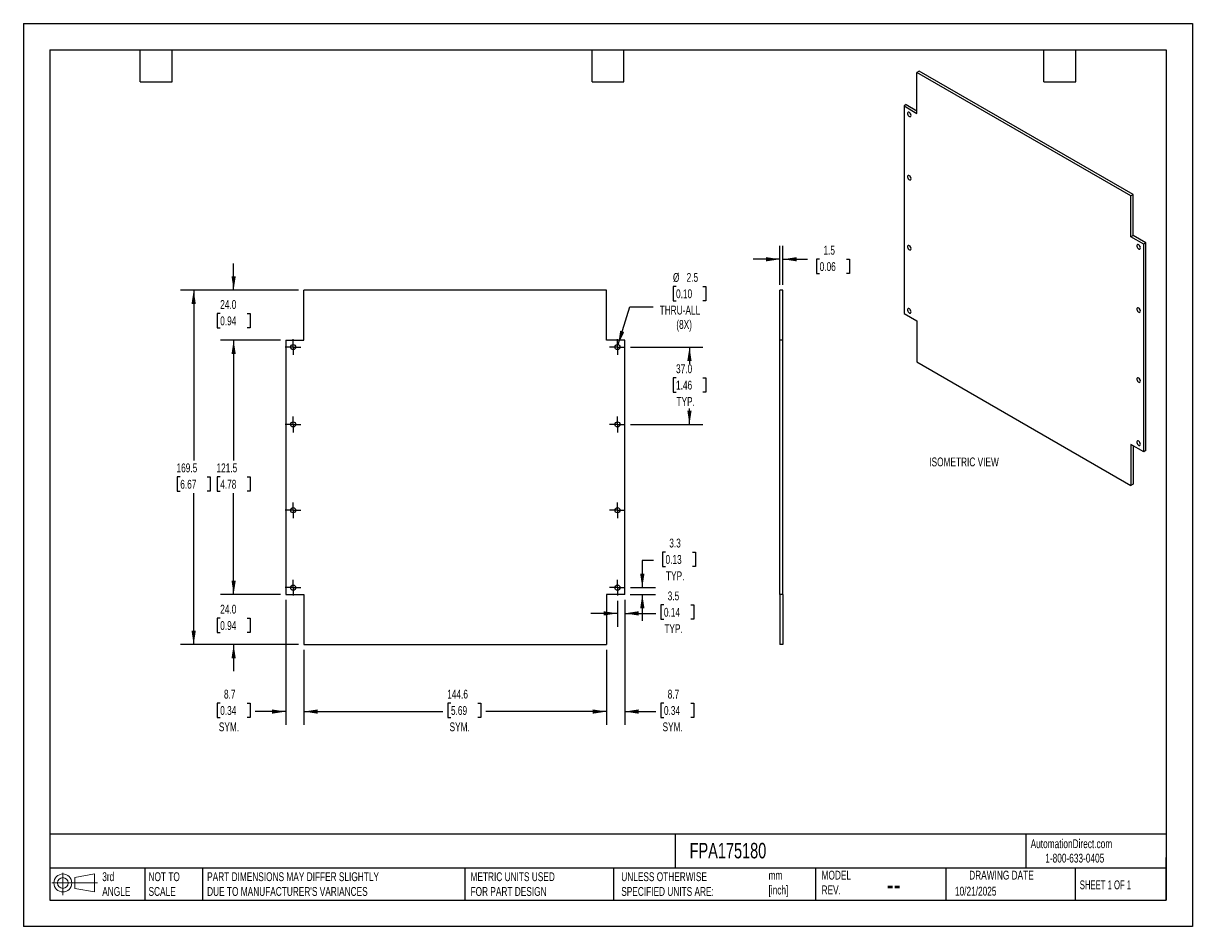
# Model space of a CAD drawing. Header units: millimetres. Extents: x 0 to 559, y 0 to 432.
import ezdxf

# ---------------------------------------------------------------- set-up
doc = ezdxf.new("R2010")
doc.units = ezdxf.units.MM
doc.header["$LTSCALE"] = 2
doc.linetypes.add('CENTERX2', pattern=[20.32, 12.7, -2.54, 2.54, -2.54])
doc.layers.add('CENTER', color=40, linetype='CENTERX2')
doc.layers.add('DIMENSIONS', color=140, linetype='Continuous', lineweight=25)
doc.layers.add('TEXT', color=140, linetype='Continuous', lineweight=25)
doc.styles.add('SLDTEXTSTYLE0', font='TXT', dxfattribs={"width": 0.7})
doc.styles.add('SLDTEXTSTYLE1', font='TXT', dxfattribs={"width": 0.65})
doc.dimstyles.new('SLDDIMSTYLE0', dxfattribs={"dimtxt": 4.316016, "dimasz": 6.604, "dimexe": 0, "dimexo": 0.0625, "dimgap": 1.079004, "dimtad": 0, "dimtih": 1, "dimtoh": 1, "dimdec": 1, "dimrnd": 1e-09, "dimzin": 12, "dimdsep": 46, "dimtxsty": 'SLDTEXTSTYLE0', "dimsah": 1, "dimcen": 0.09, "dimadec": 0, "dimazin": 3, "dimtfac": 1, "dimtdec": 1, "dimtofl": 0, "dimtmove": 0, "dimatfit": 3, "dimfxl": 0, "dimfrac": 2, "dimtolj": 1, "dimtzin": 12, "dimarcsym": 0})
doc.dimstyles.new('SLDDIMSTYLE1', dxfattribs={"dimtxt": 4.316016, "dimasz": 6.604, "dimexe": 0, "dimexo": 0.0625, "dimgap": 1.079004, "dimtad": 0, "dimtih": 1, "dimtoh": 1, "dimdec": 1, "dimrnd": 1e-09, "dimzin": 12, "dimdsep": 46, "dimtxsty": 'SLDTEXTSTYLE0', "dimsah": 1, "dimcen": 0.09, "dimadec": 0, "dimazin": 3, "dimtfac": 1, "dimtdec": 1, "dimtmove": 0, "dimatfit": 0, "dimfxl": 0, "dimfrac": 2, "dimtolj": 1, "dimtzin": 12, "dimarcsym": 0})
doc.dimstyles.new('SLDDIMSTYLE2', dxfattribs={"dimtxt": 4.316016, "dimasz": 6.604, "dimexe": 0, "dimexo": 0.0625, "dimgap": 1.079004, "dimtad": 0, "dimtih": 1, "dimtoh": 1, "dimdec": 1, "dimrnd": 1e-09, "dimzin": 4, "dimdsep": 46, "dimtxsty": 'SLDTEXTSTYLE0', "dimsah": 1, "dimcen": 0.09, "dimadec": 0, "dimazin": 1, "dimtfac": 1, "dimtdec": 1, "dimtmove": 0, "dimatfit": 0, "dimfxl": 0, "dimfrac": 2, "dimtolj": 1, "dimtzin": 12, "dimarcsym": 0})
doc.dimstyles.new('SLDDIMSTYLE3', dxfattribs={"dimtxt": 4.316016, "dimasz": 6.604, "dimexe": 0, "dimexo": 0.0625, "dimgap": 1.079004, "dimtad": 0, "dimtih": 1, "dimtoh": 1, "dimdec": 1, "dimrnd": 1e-09, "dimzin": 12, "dimdsep": 46, "dimtxsty": 'SLDTEXTSTYLE0', "dimsah": 1, "dimcen": 0, "dimadec": 0, "dimazin": 3, "dimtfac": 1, "dimtdec": 1, "dimtofl": 0, "dimtmove": 0, "dimatfit": 3, "dimfxl": 0, "dimfrac": 2, "dimtolj": 1, "dimtzin": 12, "dimarcsym": 0})
doc.dimstyles.new('SLDDIMSTYLE4', dxfattribs={"dimtxt": 4.316016, "dimasz": 6.604, "dimexe": 0, "dimexo": 0.0625, "dimgap": 1.079004, "dimtad": 0, "dimtih": 1, "dimtoh": 1, "dimdec": 1, "dimrnd": 1e-09, "dimzin": 4, "dimdsep": 46, "dimtxsty": 'SLDTEXTSTYLE0', "dimsah": 1, "dimcen": 0.09, "dimadec": 0, "dimazin": 1, "dimtfac": 1, "dimtdec": 1, "dimtofl": 0, "dimtmove": 0, "dimatfit": 3, "dimfxl": 0, "dimfrac": 2, "dimtolj": 1, "dimtzin": 12, "dimarcsym": 0})

# ---------------------------------------------------------------- blocks, each defined once
blk = doc.blocks.new('Block11')
at = {"color": 7, "linetype": 'Continuous', "lineweight": 18}
for p, q in [((0, 5.76), (21.75, 5.76)), ((5.18, 10.62), (5.18, 0)), ((10.96, 8.33), (20.35, 10.06)), ((10.96, 3.19), (10.96, 8.33)), ((20.35, 10.06), (20.35, 1.46)), ((10.96, 3.19), (20.35, 1.46))]:
    blk.add_line(p, q, dxfattribs=at)
for radius in [4.3, 2.57]:
    blk.add_circle((5.18, 5.76), radius, dxfattribs=at)
blk = doc.blocks.new('Block12')
at = {"color": 7, "linetype": 'Continuous'}
blk.add_blockref('Block11', (0, 0), dxfattribs=at)
blk = doc.blocks.new('_D')
at = {"layer": 'DIMENSIONS'}
for p, q in [((134.09, 132.27), (134.09, 96.46)), ((278.69, 132.27), (278.69, 96.46)), ((204.35, 106.85), (202.9, 106.85)), ((202.9, 106.85), (202.9, 99.99)), ((217.18, 106.85), (218.63, 106.85)), ((218.63, 106.85), (218.63, 99.99)), ((134.09, 102.81), (200.49, 102.81)), ((278.69, 102.81), (221.04, 102.81)), ((202.9, 99.99), (204.35, 99.99)), ((218.63, 99.99), (217.18, 99.99))]:
    blk.add_line(p, q, dxfattribs=at)
for points in [[(134.09, 102.81), (140.69, 101.79), (140.69, 103.83)], [(278.69, 102.81), (272.09, 103.83), (272.09, 101.79)]]:
    blk.add_solid(points, dxfattribs=at)
at = {"layer": 'DIMENSIONS', "char_height": 4.233, "attachment_point": 1, "style": 'SLDTEXTSTYLE0'}
for s, insert in [('144.6', (202.56, 113.27)), ('5.69', (204.35, 105.44)), ('SYM.', (203.69, 97.62))]:
    blk.add_mtext(s, dxfattribs=dict(at, insert=insert))
blk = doc.blocks.new('_D_1')
at = {"layer": 'DIMENSIONS'}
for p, q in [((287.39, 156.27), (287.39, 96.46)), ((278.69, 132.27), (278.69, 96.46)), ((306.13, 106.85), (304.68, 106.85)), ((304.68, 106.85), (304.68, 99.99)), ((318.96, 106.85), (320.41, 106.85)), ((320.41, 106.85), (320.41, 99.99)), ((278.69, 102.81), (265.99, 102.81)), ((287.39, 102.81), (302.27, 102.81)), ((304.68, 99.99), (306.13, 99.99)), ((320.41, 99.99), (318.96, 99.99))]:
    blk.add_line(p, q, dxfattribs=at)
for points in [[(278.69, 102.81), (272.09, 103.83), (272.09, 101.79)], [(287.39, 102.81), (293.99, 101.79), (293.99, 103.83)]]:
    blk.add_solid(points, dxfattribs=at)
at = {"layer": 'DIMENSIONS', "char_height": 4.233, "attachment_point": 1, "style": 'SLDTEXTSTYLE0'}
for s, insert in [('8.7', (307.93, 113.27)), ('0.34', (306.13, 105.44)), ('SYM.', (305.47, 97.62))]:
    blk.add_mtext(s, dxfattribs=dict(at, insert=insert))
blk = doc.blocks.new('_D_2')
at = {"layer": 'DIMENSIONS'}
for p, q in [((125.39, 156.27), (125.39, 96.46)), ((134.09, 132.27), (134.09, 96.46)), ((94.07, 106.85), (92.62, 106.85)), ((92.62, 106.85), (92.62, 99.99)), ((106.9, 106.85), (108.35, 106.85)), ((108.35, 106.85), (108.35, 99.99)), ((125.39, 102.81), (110.76, 102.81)), ((134.09, 102.81), (146.79, 102.81)), ((92.62, 99.99), (94.07, 99.99)), ((108.35, 99.99), (106.9, 99.99))]:
    blk.add_line(p, q, dxfattribs=at)
for points in [[(125.39, 102.81), (118.79, 103.83), (118.79, 101.79)], [(134.09, 102.81), (140.69, 101.79), (140.69, 103.83)]]:
    blk.add_solid(points, dxfattribs=at)
at = {"layer": 'DIMENSIONS', "char_height": 4.233, "attachment_point": 1, "style": 'SLDTEXTSTYLE0'}
for s, insert in [('8.7', (95.87, 113.27)), ('0.34', (94.07, 105.44)), ('SYM.', (93.41, 97.62))]:
    blk.add_mtext(s, dxfattribs=dict(at, insert=insert))
blk = doc.blocks.new('_D_3')
at = {"layer": 'DIMENSIONS'}
for p, q in [((100.49, 158.81), (100.49, 171.51)), ((122.85, 158.81), (94.14, 158.81)), ((94.07, 147.46), (92.62, 147.46)), ((92.62, 147.46), (92.62, 140.6)), ((106.9, 147.46), (108.35, 147.46)), ((108.35, 147.46), (108.35, 140.6)), ((92.62, 140.6), (94.07, 140.6)), ((108.35, 140.6), (106.9, 140.6)), ((131.55, 134.81), (94.14, 134.81)), ((100.49, 134.81), (100.49, 122.11))]:
    blk.add_line(p, q, dxfattribs=at)
for points in [[(100.49, 158.81), (101.5, 165.41), (99.47, 165.41)], [(100.49, 134.81), (99.47, 128.21), (101.5, 128.21)]]:
    blk.add_solid(points, dxfattribs=at)
at = {"layer": 'DIMENSIONS', "char_height": 4.233, "attachment_point": 1, "style": 'SLDTEXTSTYLE0'}
for s, insert in [('24.0', (94.07, 153.88)), ('0.94', (94.07, 146.05))]:
    blk.add_mtext(s, dxfattribs=dict(at, insert=insert))
blk = doc.blocks.new('_D_4')
at = {"layer": 'DIMENSIONS'}
for p, q in [((122.85, 280.31), (94.14, 280.31)), ((100.49, 280.31), (100.49, 222.83)), ((94.07, 215), (92.62, 215)), ((92.62, 215), (92.62, 208.14)), ((106.9, 215), (108.35, 215)), ((108.35, 215), (108.35, 208.14)), ((92.62, 208.14), (94.07, 208.14)), ((100.49, 158.81), (100.49, 207.18)), ((108.35, 208.14), (106.9, 208.14)), ((122.85, 158.81), (94.14, 158.81))]:
    blk.add_line(p, q, dxfattribs=at)
for points in [[(100.49, 280.31), (99.47, 273.71), (101.5, 273.71)], [(100.49, 158.81), (101.5, 165.41), (99.47, 165.41)]]:
    blk.add_solid(points, dxfattribs=at)
at = {"layer": 'DIMENSIONS', "char_height": 4.233, "attachment_point": 1, "style": 'SLDTEXTSTYLE0'}
for s, insert in [('121.5', (92.28, 221.43)), ('4.78', (94.07, 213.6))]:
    blk.add_mtext(s, dxfattribs=dict(at, insert=insert))
blk = doc.blocks.new('_D_5')
at = {"layer": 'DIMENSIONS'}
for p, q in [((100.49, 304.31), (100.49, 317.01)), ((131.55, 304.31), (94.14, 304.31)), ((94.07, 293.12), (92.62, 293.12)), ((92.62, 293.12), (92.62, 286.26)), ((106.9, 293.12), (108.35, 293.12)), ((108.35, 293.12), (108.35, 286.26)), ((92.62, 286.26), (94.07, 286.26)), ((108.35, 286.26), (106.9, 286.26)), ((122.85, 280.31), (94.14, 280.31)), ((100.49, 280.31), (100.49, 267.61))]:
    blk.add_line(p, q, dxfattribs=at)
for points in [[(100.49, 304.31), (101.5, 310.91), (99.47, 310.91)], [(100.49, 280.31), (99.47, 273.71), (101.5, 273.71)]]:
    blk.add_solid(points, dxfattribs=at)
at = {"layer": 'DIMENSIONS', "char_height": 4.233, "attachment_point": 1, "style": 'SLDTEXTSTYLE0'}
for s, insert in [('24.0', (94.07, 299.54)), ('0.94', (94.07, 291.71))]:
    blk.add_mtext(s, dxfattribs=dict(at, insert=insert))
blk = doc.blocks.new('_D_6')
at = {"layer": 'DIMENSIONS'}
for p, q in [((131.55, 304.31), (75.04, 304.31)), ((81.39, 304.31), (81.39, 222.83)), ((74.98, 215), (73.53, 215)), ((73.53, 215), (73.53, 208.14)), ((87.8, 215), (89.25, 215)), ((89.25, 215), (89.25, 208.14)), ((73.53, 208.14), (74.98, 208.14)), ((81.39, 134.81), (81.39, 207.18)), ((89.25, 208.14), (87.8, 208.14)), ((131.55, 134.81), (75.04, 134.81))]:
    blk.add_line(p, q, dxfattribs=at)
for points in [[(81.39, 304.31), (80.37, 297.71), (82.41, 297.71)], [(81.39, 134.81), (82.41, 141.41), (80.37, 141.41)]]:
    blk.add_solid(points, dxfattribs=at)
at = {"layer": 'DIMENSIONS', "char_height": 4.233, "attachment_point": 1, "style": 'SLDTEXTSTYLE0'}
for s, insert in [('169.5', (73.18, 221.43)), ('6.67', (74.98, 213.6))]:
    blk.add_mtext(s, dxfattribs=dict(at, insert=insert))
blk = doc.blocks.new('_D_7')
at = {"layer": 'DIMENSIONS'}
for p, q in [((311.92, 306.07), (310.47, 306.07)), ((310.47, 306.07), (310.47, 299.21)), ((324.75, 306.07), (326.2, 306.07)), ((326.2, 306.07), (326.2, 299.21)), ((284.25, 278.23), (289.81, 296.37)), ((289.81, 296.37), (300.92, 296.37)), ((310.47, 299.21), (311.92, 299.21)), ((326.2, 299.21), (324.75, 299.21))]:
    blk.add_line(p, q, dxfattribs=at)
blk.add_solid([(284.25, 278.23), (287.15, 284.25), (285.21, 284.84)], dxfattribs=at)
at = {"layer": 'DIMENSIONS', "char_height": 4.233, "attachment_point": 1, "style": 'SLDTEXTSTYLE0'}
for s, insert in [('%%c', (310.46, 312.49)), ('2.5', (316.98, 312.49)), ('0.10', (311.92, 304.66)), ('THRU-ALL', (304.09, 296.84)), ('(8X)', (312.05, 289.98))]:
    blk.add_mtext(s, dxfattribs=dict(at, insert=insert))
blk = doc.blocks.new('_D_8')
at = {"layer": 'DIMENSIONS'}
for p, q in [((290.19, 277.06), (324.69, 277.06)), ((318.34, 277.06), (318.34, 269.01)), ((311.92, 262.4), (310.47, 262.4)), ((310.47, 262.4), (310.47, 255.54)), ((324.75, 262.4), (326.2, 262.4)), ((326.2, 262.4), (326.2, 255.54)), ((310.47, 255.54), (311.92, 255.54)), ((326.2, 255.54), (324.75, 255.54)), ((318.34, 240.06), (318.34, 247.72)), ((290.19, 240.06), (324.69, 240.06))]:
    blk.add_line(p, q, dxfattribs=at)
for points in [[(318.34, 277.06), (317.32, 270.46), (319.35, 270.46)], [(318.34, 240.06), (319.35, 246.66), (317.32, 246.66)]]:
    blk.add_solid(points, dxfattribs=at)
at = {"layer": 'DIMENSIONS', "char_height": 4.233, "attachment_point": 1, "style": 'SLDTEXTSTYLE0'}
for s, insert in [('37.0', (311.92, 268.82)), ('1.46', (311.92, 261)), ('TYP.', (312.13, 253.17))]:
    blk.add_mtext(s, dxfattribs=dict(at, insert=insert))
blk = doc.blocks.new('_D_9')
at = {"layer": 'DIMENSIONS'}
for p, q in [((306.9, 179.06), (305.45, 179.06)), ((305.45, 179.06), (305.45, 172.2)), ((319.72, 179.06), (321.17, 179.06)), ((321.17, 179.06), (321.17, 172.2)), ((301.1, 175.03), (295.8, 175.03)), ((295.8, 175.03), (295.8, 162.06)), ((305.45, 172.2), (306.9, 172.2)), ((321.17, 172.2), (319.72, 172.2)), ((290.19, 162.06), (302.15, 162.06)), ((289.93, 158.81), (302.15, 158.81)), ((295.8, 158.81), (295.8, 146.11))]:
    blk.add_line(p, q, dxfattribs=at)
for points in [[(295.8, 162.06), (296.82, 168.66), (294.79, 168.66)], [(295.8, 158.81), (294.79, 152.21), (296.82, 152.21)]]:
    blk.add_solid(points, dxfattribs=at)
at = {"layer": 'DIMENSIONS', "char_height": 4.233, "attachment_point": 1, "style": 'SLDTEXTSTYLE0'}
for s, insert in [('3.3', (308.69, 185.49)), ('0.13', (306.9, 177.66)), ('TYP.', (307.11, 169.83))]:
    blk.add_mtext(s, dxfattribs=dict(at, insert=insert))
blk = doc.blocks.new('_D_10')
at = {"layer": 'DIMENSIONS'}
for p, q in [((283.89, 155.75), (283.89, 143.4)), ((287.39, 156.27), (287.39, 143.4)), ((306.13, 153.79), (304.68, 153.79)), ((304.68, 153.79), (304.68, 146.93)), ((318.96, 153.79), (320.41, 153.79)), ((320.41, 153.79), (320.41, 146.93)), ((283.89, 149.75), (271.19, 149.75)), ((287.39, 149.75), (302.27, 149.75)), ((304.68, 146.93), (306.13, 146.93)), ((320.41, 146.93), (318.96, 146.93))]:
    blk.add_line(p, q, dxfattribs=at)
for points in [[(283.89, 149.75), (277.29, 150.77), (277.29, 148.73)], [(287.39, 149.75), (293.99, 148.73), (293.99, 150.77)]]:
    blk.add_solid(points, dxfattribs=at)
at = {"layer": 'DIMENSIONS', "char_height": 4.233, "attachment_point": 1, "style": 'SLDTEXTSTYLE0'}
for s, insert in [('3.5', (307.93, 160.21)), ('0.14', (306.13, 152.39)), ('TYP.', (306.34, 144.56))]:
    blk.add_mtext(s, dxfattribs=dict(at, insert=insert))
blk = doc.blocks.new('SW_CENTERMARKSYMBOL_0')
at = {"layer": 'CENTER', "color": 0}
for p, q in [((-2.54, 0), (-3.765, 0)), ((0, 0), (-2.54, 0)), ((0, 2.54), (0, 3.765)), ((0, 0), (0, 2.54)), ((0, 0), (0, -2.54)), ((0, 0), (2.54, 0)), ((2.54, 0), (3.765, 0)), ((0, -2.54), (0, -3.765))]:
    blk.add_line(p, q, dxfattribs=at)
blk = doc.blocks.new('SW_CENTERMARKSYMBOL_1')
at = {"layer": 'CENTER', "color": 0}
for p, q in [((-2.54, 0), (-3.765, 0)), ((0, 0), (-2.54, 0)), ((0, 2.54), (0, 3.765)), ((0, 0), (0, 2.54)), ((0, 0), (0, -2.54)), ((0, 0), (2.54, 0)), ((2.54, 0), (3.765, 0)), ((0, -2.54), (0, -3.765))]:
    blk.add_line(p, q, dxfattribs=at)
blk = doc.blocks.new('SW_CENTERMARKSYMBOL_2')
at = {"layer": 'CENTER', "color": 0}
for p, q in [((-2.54, 0), (-3.765, 0)), ((0, 0), (-2.54, 0)), ((0, 2.54), (0, 3.765)), ((0, 0), (0, 2.54)), ((0, 0), (0, -2.54)), ((0, 0), (2.54, 0)), ((2.54, 0), (3.765, 0)), ((0, -2.54), (0, -3.765))]:
    blk.add_line(p, q, dxfattribs=at)
blk = doc.blocks.new('SW_CENTERMARKSYMBOL_3')
at = {"layer": 'CENTER', "color": 0}
for p, q in [((-2.54, 0), (-3.765, 0)), ((0, 0), (-2.54, 0)), ((0, 2.54), (0, 3.765)), ((0, 0), (0, 2.54)), ((0, 0), (0, -2.54)), ((0, 0), (2.54, 0)), ((2.54, 0), (3.765, 0)), ((0, -2.54), (0, -3.765))]:
    blk.add_line(p, q, dxfattribs=at)
blk = doc.blocks.new('SW_CENTERMARKSYMBOL_4')
at = {"layer": 'CENTER', "color": 0}
for p, q in [((-2.54, 0), (-3.765, 0)), ((0, 0), (-2.54, 0)), ((0, 2.54), (0, 3.765)), ((0, 0), (0, 2.54)), ((0, 0), (0, -2.54)), ((0, 0), (2.54, 0)), ((2.54, 0), (3.765, 0)), ((0, -2.54), (0, -3.765))]:
    blk.add_line(p, q, dxfattribs=at)
blk = doc.blocks.new('SW_CENTERMARKSYMBOL_5')
at = {"layer": 'CENTER', "color": 0}
for p, q in [((-2.54, 0), (-3.765, 0)), ((0, 0), (-2.54, 0)), ((0, 2.54), (0, 3.765)), ((0, 0), (0, 2.54)), ((0, 0), (0, -2.54)), ((0, 0), (2.54, 0)), ((2.54, 0), (3.765, 0)), ((0, -2.54), (0, -3.765))]:
    blk.add_line(p, q, dxfattribs=at)
blk = doc.blocks.new('SW_CENTERMARKSYMBOL_6')
at = {"layer": 'CENTER', "color": 0}
for p, q in [((-2.54, 0), (-3.765, 0)), ((0, 0), (-2.54, 0)), ((0, 2.54), (0, 3.765)), ((0, 0), (0, 2.54)), ((0, 0), (0, -2.54)), ((0, 0), (2.54, 0)), ((2.54, 0), (3.765, 0)), ((0, -2.54), (0, -3.765))]:
    blk.add_line(p, q, dxfattribs=at)
blk = doc.blocks.new('SW_CENTERMARKSYMBOL_7')
at = {"layer": 'CENTER', "color": 0}
for p, q in [((-2.54, 0), (-3.765, 0)), ((0, 0), (-2.54, 0)), ((0, 2.54), (0, 3.765)), ((0, 0), (0, 2.54)), ((0, 0), (0, -2.54)), ((0, 0), (2.54, 0)), ((2.54, 0), (3.765, 0)), ((0, -2.54), (0, -3.765))]:
    blk.add_line(p, q, dxfattribs=at)
blk = doc.blocks.new('_D_11')
at = {"layer": 'DIMENSIONS'}
for p, q in [((361.51, 306.85), (361.51, 325.39)), ((363.04, 306.85), (363.04, 325.39)), ((361.51, 319.04), (348.81, 319.04)), ((363.04, 319.04), (374.72, 319.04)), ((380.56, 319.04), (379.12, 319.04)), ((379.12, 319.04), (379.12, 312.18)), ((393.39, 319.04), (394.84, 319.04)), ((394.84, 319.04), (394.84, 312.18)), ((379.12, 312.18), (380.56, 312.18)), ((394.84, 312.18), (393.39, 312.18))]:
    blk.add_line(p, q, dxfattribs=at)
for points in [[(361.51, 319.04), (354.91, 320.06), (354.91, 318.02)], [(363.04, 319.04), (369.65, 318.02), (369.65, 320.06)]]:
    blk.add_solid(points, dxfattribs=at)
at = {"layer": 'DIMENSIONS', "char_height": 4.233, "attachment_point": 1, "style": 'SLDTEXTSTYLE0'}
for s, insert in [('1.5', (382.36, 325.46)), ('0.06', (380.56, 317.64))]:
    blk.add_mtext(s, dxfattribs=dict(at, insert=insert))

msp = doc.modelspace()

# ---------------------------------------------------------------- linework, layer by layer
at = {"color": 7, "linetype": 'Continuous'}
for p, q in [((0, 431.81), (0, 0.01)), ((0, 431.81), (558.8, 431.81)), ((558.8, 431.81), (558.8, 0.01)), ((558.8, 0.01), (0, 0.01))]:
    msp.add_line(p, q, dxfattribs=at)
for p, q in [((428.12, 409), (427.04, 408.38)), ((427.04, 388.78), (427.04, 408.38)), ((529.29, 349.35), (427.04, 408.38)), ((530.37, 349.98), (428.12, 409)), ((421.97, 392.96), (420.89, 392.33)), ((420.89, 392.33), (420.89, 293.12)), ((420.89, 392.33), (427.04, 388.78)), ((421.97, 392.96), (427.04, 390.03)), ((530.37, 349.98), (529.29, 349.35)), ((529.29, 329.76), (529.29, 349.35)), ((530.37, 330.38), (530.37, 349.98)), ((530.37, 330.38), (529.29, 329.76)), ((535.44, 326.2), (529.29, 329.76)), ((536.52, 326.83), (530.37, 330.38)), ((536.52, 326.83), (535.44, 326.2)), ((535.44, 226.99), (535.44, 326.2)), ((536.52, 227.62), (536.52, 326.83)), ((134.09, 280.31), (134.09, 304.31)), ((278.69, 304.31), (134.09, 304.31)), ((278.69, 280.31), (278.69, 304.31)), ((363.04, 304.31), (361.51, 304.31)), ((361.51, 280.31), (361.51, 304.31)), ((363.04, 280.31), (363.04, 304.31)), ((420.89, 293.12), (427.04, 289.57)), ((427.04, 289.57), (427.04, 269.97)), ((125.39, 280.31), (125.39, 158.81)), ((125.39, 280.31), (134.09, 280.31)), ((287.39, 280.31), (278.69, 280.31)), ((287.39, 158.81), (287.39, 280.31)), ((363.04, 280.31), (361.51, 280.31)), ((361.51, 158.81), (361.51, 280.31)), ((363.04, 158.81), (363.04, 280.31)), ((427.04, 269.97), (529.29, 210.95)), ((535.44, 226.99), (529.29, 230.55)), ((529.29, 230.55), (529.29, 210.95)), ((530.37, 229.92), (530.37, 211.57)), ((536.52, 227.62), (535.44, 226.99)), ((530.37, 211.57), (529.29, 210.95)), ((125.39, 158.81), (134.09, 158.81)), ((134.09, 158.81), (134.09, 134.81)), ((287.39, 158.81), (278.69, 158.81)), ((278.69, 158.81), (278.69, 134.81)), ((363.04, 158.81), (361.51, 158.81)), ((361.51, 158.81), (361.51, 134.81)), ((363.04, 158.81), (363.04, 134.81)), ((134.09, 134.81), (278.69, 134.81)), ((363.04, 134.81), (361.51, 134.81))]:
    msp.add_line(p, q)
at = {"flags": 128}
for points in [[(424.23, 387.75), (424.17, 388.15), (424.01, 388.55), (423.75, 388.92), (423.45, 389.2), (423.13, 389.35), (422.84, 389.35), (422.63, 389.2), (422.51, 388.93), (422.51, 388.56), (422.63, 388.15), (422.84, 387.75), (423.13, 387.43), (423.45, 387.21), (423.75, 387.13), (424.01, 387.21), (424.17, 387.42), (424.23, 387.75)], [(424.23, 357.54), (424.17, 357.93), (424.01, 358.34), (423.75, 358.71), (423.45, 358.99), (423.13, 359.14), (422.84, 359.14), (422.63, 358.99), (422.51, 358.71), (422.51, 358.35), (422.63, 357.94), (422.84, 357.54), (423.13, 357.21), (423.45, 357), (423.75, 356.92), (424.01, 357), (424.17, 357.21), (424.23, 357.54)], [(424.23, 324.06), (424.17, 324.46), (424.01, 324.86), (423.75, 325.23), (423.45, 325.51), (423.13, 325.66), (422.84, 325.66), (422.63, 325.51), (422.51, 325.24), (422.51, 324.87), (422.63, 324.46), (422.84, 324.06), (423.13, 323.74), (423.45, 323.52), (423.75, 323.44), (424.01, 323.52), (424.17, 323.73), (424.23, 324.06)], [(533.83, 324.48), (533.77, 324.87), (533.61, 325.28), (533.35, 325.65), (533.05, 325.93), (532.73, 326.08), (532.45, 326.08), (532.23, 325.93), (532.12, 325.65), (532.12, 325.29), (532.23, 324.88), (532.45, 324.48), (532.73, 324.15), (533.05, 323.94), (533.35, 323.86), (533.61, 323.94), (533.77, 324.15), (533.83, 324.48)], [(424.23, 293.85), (424.17, 294.24), (424.01, 294.65), (423.75, 295.02), (423.45, 295.3), (423.13, 295.45), (422.84, 295.45), (422.63, 295.3), (422.51, 295.02), (422.51, 294.66), (422.63, 294.25), (422.84, 293.85), (423.13, 293.52), (423.45, 293.31), (423.75, 293.23), (424.01, 293.3), (424.17, 293.52), (424.23, 293.85)], [(533.83, 294.27), (533.77, 294.66), (533.61, 295.07), (533.35, 295.44), (533.05, 295.72), (532.73, 295.87), (532.45, 295.87), (532.23, 295.72), (532.12, 295.44), (532.12, 295.07), (532.23, 294.67), (532.45, 294.27), (532.73, 293.94), (533.05, 293.72), (533.35, 293.65), (533.61, 293.72), (533.77, 293.94), (533.83, 294.27)], [(533.83, 260.79), (533.77, 261.18), (533.61, 261.59), (533.35, 261.96), (533.05, 262.24), (532.73, 262.39), (532.45, 262.39), (532.23, 262.24), (532.12, 261.96), (532.12, 261.6), (532.23, 261.19), (532.45, 260.79), (532.73, 260.46), (533.05, 260.25), (533.35, 260.17), (533.61, 260.25), (533.77, 260.46), (533.83, 260.79)], [(533.83, 230.58), (533.77, 230.97), (533.61, 231.38), (533.35, 231.75), (533.05, 232.03), (532.73, 232.18), (532.45, 232.18), (532.23, 232.03), (532.12, 231.75), (532.12, 231.38), (532.23, 230.98), (532.45, 230.58), (532.73, 230.25), (533.05, 230.03), (533.35, 229.96), (533.61, 230.03), (533.77, 230.25), (533.83, 230.58)]]:
    msp.add_lwpolyline(points, dxfattribs=at)
for centre in [(128.89, 277.06), (283.89, 277.06), (128.89, 240.06), (283.89, 240.06), (128.89, 199.06), (283.89, 199.06), (128.89, 162.06), (283.89, 162.06)]:
    msp.add_circle(centre, 1.23)
for centre in [(425.59, 389.53), (425.59, 359.32), (425.59, 325.84), (535.19, 326.26), (425.59, 295.63), (535.19, 296.05), (535.19, 262.57), (535.19, 232.36)]:
    msp.add_arc(centre, 2.03, 193.5222, 226.4724)
at = {"layer": 'TEXT'}
for p, q in [((12.7, 419.1), (546.1, 419.1)), ((12.7, 419.1), (12.7, 12.7)), ((55.88, 403.86), (55.88, 419.1)), ((71.12, 403.86), (71.12, 419.1)), ((271.78, 403.86), (271.78, 419.1)), ((287.02, 403.86), (287.02, 419.1)), ((487.68, 403.86), (487.68, 419.1)), ((502.92, 403.86), (502.92, 419.1)), ((546.1, 419.1), (546.1, 12.7)), ((55.88, 403.86), (71.12, 403.86)), ((271.78, 403.86), (287.02, 403.86)), ((487.68, 403.86), (502.92, 403.86)), ((546.1, 44.25), (12.7, 44.25)), ((311.52, 44.25), (311.52, 27.94)), ((479.15, 44.25), (479.15, 27.94)), ((546.1, 12.7), (546.1, 33.02)), ((546.1, 27.94), (12.7, 27.94)), ((58.09, 27.94), (58.09, 12.7)), ((85.67, 27.94), (85.67, 12.7)), ((210.97, 27.94), (210.97, 12.7)), ((282, 27.94), (282, 12.7)), ((378.6, 27.94), (378.6, 12.7)), ((440.93, 27.94), (440.93, 12.7)), ((502.7, 27.94), (502.7, 12.7)), ((12.7, 12.7), (546.1, 12.7))]:
    msp.add_line(p, q, dxfattribs=at)

# ---------------------------------------------------------------- block references
at = {"layer": 'CENTER'}
for name, p in [('SW_CENTERMARKSYMBOL_3', (128.89, 277.06)), ('SW_CENTERMARKSYMBOL_7', (283.89, 277.06)), ('SW_CENTERMARKSYMBOL_2', (128.89, 240.06)), ('SW_CENTERMARKSYMBOL_6', (283.89, 240.06)), ('SW_CENTERMARKSYMBOL_1', (128.89, 199.06)), ('SW_CENTERMARKSYMBOL_5', (283.89, 199.06)), ('SW_CENTERMARKSYMBOL_0', (128.89, 162.06)), ('SW_CENTERMARKSYMBOL_4', (283.89, 162.06))]:
    msp.add_blockref(name, p, dxfattribs=at)
at = {"layer": 'TEXT'}
msp.add_blockref('Block12', (13.68, 15.11), dxfattribs=at)

# ---------------------------------------------------------------- texts
at = {"color": 179, "linetype": 'Continuous', "lineweight": 18, "char_height": 4.2333, "attachment_point": 1, "style": 'SLDTEXTSTYLE0'}
for s, insert in [('AutomationDirect.com', (481.39, 41.75)), ('1-800-633-0405', (488.38, 34.87))]:
    msp.add_mtext(s, dxfattribs=dict(at, insert=insert))
at = {"layer": 'DIMENSIONS', "insert": (432.95, 224.27), "char_height": 4.2333, "attachment_point": 1, "style": 'SLDTEXTSTYLE0'}
msp.add_mtext('ISOMETRIC VIEW', dxfattribs=at)
at = {"layer": 'TEXT'}
for s, insert, char_height, attachment_point, style in [('FPA175180', (318.42, 40.05), 7.408, 1, 'SLDTEXTSTYLE0'), ('3rd^JANGLE', (37.7, 25.99), 4.233, 1, 'SLDTEXTSTYLE0'), ('NOT TO^JSCALE', (59.81, 25.99), 4.2333, 1, 'SLDTEXTSTYLE0'), ("PART DIMENSIONS MAY DIFFER SLIGHTLY ^JDUE TO MANUFACTURER'S VARIANCES", (87.83, 25.99), 4.2333, 1, 'SLDTEXTSTYLE0'), ('METRIC UNITS USED ^JFOR PART DESIGN', (213.71, 25.99), 4.2333, 1, 'SLDTEXTSTYLE0'), ('UNLESS OTHERWISE ^JSPECIFIED UNITS ARE:', (285.74, 25.99), 4.2333, 1, 'SLDTEXTSTYLE0'), ('mm^J[inch]', (356.13, 26.66), 4.233, 1, 'SLDTEXTSTYLE0'), ('MODEL ^JREV.', (381.47, 26.73), 4.2333, 1, 'SLDTEXTSTYLE0'), ('DRAWING DATE', (467.45, 26.73), 4.2333, 2, 'SLDTEXTSTYLE0'), ('--', (412.6, 25.47), 10.583, 1, 'SLDTEXTSTYLE0'), ('10/21/2025', (445.23, 19.07), 4.233, 1, 'SLDTEXTSTYLE0'), ('SHEET 1 OF 1', (504.88, 22.1), 4.2333, 1, 'SLDTEXTSTYLE1')]:
    msp.add_mtext(s, dxfattribs=dict(at, insert=insert, char_height=char_height, attachment_point=attachment_point, style=style))

# ---------------------------------------------------------------- dimensions: what is measured, and where the dimension line sits
at = {"layer": 'DIMENSIONS'}
dim = msp.add_linear_dim(base=(363.04, 319.04), p1=(361.51, 304.31), p2=(363.04, 304.31), dimstyle='SLDDIMSTYLE1', dxfattribs=at)
dim.commit()
dim.dimension.update_dxf_attribs({"geometry": '_D_11', "text_midpoint": (386.98, 319.04), "dimtype": 160})
for base, p1, p2, dimstyle, picture, middle in [((100.49, 304.31), (125.39, 280.31), (134.09, 304.31), 'SLDDIMSTYLE2', '_D_5', (100.49, 293.12)), ((81.39, 134.81), (134.09, 304.31), (134.09, 134.81), 'SLDDIMSTYLE0', '_D_6', (81.39, 215)), ((100.49, 158.81), (125.39, 280.31), (125.39, 158.81), 'SLDDIMSTYLE0', '_D_4', (100.49, 215)), ((100.49, 134.81), (125.39, 158.81), (134.09, 134.81), 'SLDDIMSTYLE2', '_D_3', (100.49, 147.46))]:
    dim = msp.add_linear_dim(base=base, p1=p1, p2=p2, angle=90, dimstyle=dimstyle, dxfattribs=at)
    dim.commit()
    dim.dimension.update_dxf_attribs({"geometry": picture, "text_midpoint": middle, "dimtype": 160})
dim = msp.add_diameter_dim_2p(p1=(283.5303, 275.8882), p2=(284.2479, 278.2307), text='<>\\PTHRU-ALL\\P(8X)', dimstyle='SLDDIMSTYLE3', dxfattribs=at)
dim.commit()
dim.dimension.update_dxf_attribs({"geometry": '_D_7', "text_midpoint": (318.337, 298.6002), "dimtype": 163})
for base, p1, p2, dimstyle, picture, middle in [((318.34, 240.06), (287.65, 277.06), (287.65, 240.06), 'SLDDIMSTYLE4', '_D_8', (318.34, 258.36)), ((295.80474601, 162.05948294), (287.38910519, 158.80948294), (287.65410519, 162.05948294), 'SLDDIMSTYLE1', '_D_9', (295.80474601, 175.02536548))]:
    dim = msp.add_linear_dim(base=base, p1=p1, p2=p2, angle=90, text='<>\\PTYP.', dimstyle=dimstyle, dxfattribs=at)
    dim.commit()
    dim.dimension.update_dxf_attribs({"geometry": picture, "text_midpoint": middle, "dimtype": 160})
for base, p1, p2, text, dimstyle, picture, middle in [((125.39, 102.81), (134.09, 134.81), (125.39, 158.81), '<>\\PSYM.', 'SLDDIMSTYLE1', '_D_2', (100.49, 102.81)), ((287.39, 102.81), (278.69, 134.81), (287.39, 158.81), '<>\\PSYM.', 'SLDDIMSTYLE1', '_D_1', (312.54, 102.81)), ((287.39, 149.75), (283.89, 158.29), (287.39, 158.81), '<>\\PTYP.', 'SLDDIMSTYLE1', '_D_10', (312.54, 149.75)), ((278.69, 102.81), (134.09, 134.81), (278.69, 134.81), '<>\\PSYM.', 'SLDDIMSTYLE0', '_D', (210.77, 102.81))]:
    dim = msp.add_linear_dim(base=base, p1=p1, p2=p2, text=text, dimstyle=dimstyle, dxfattribs=at)
    dim.commit()
    dim.dimension.update_dxf_attribs({"geometry": picture, "text_midpoint": middle, "dimtype": 160})

doc.saveas('drawing.dxf')
